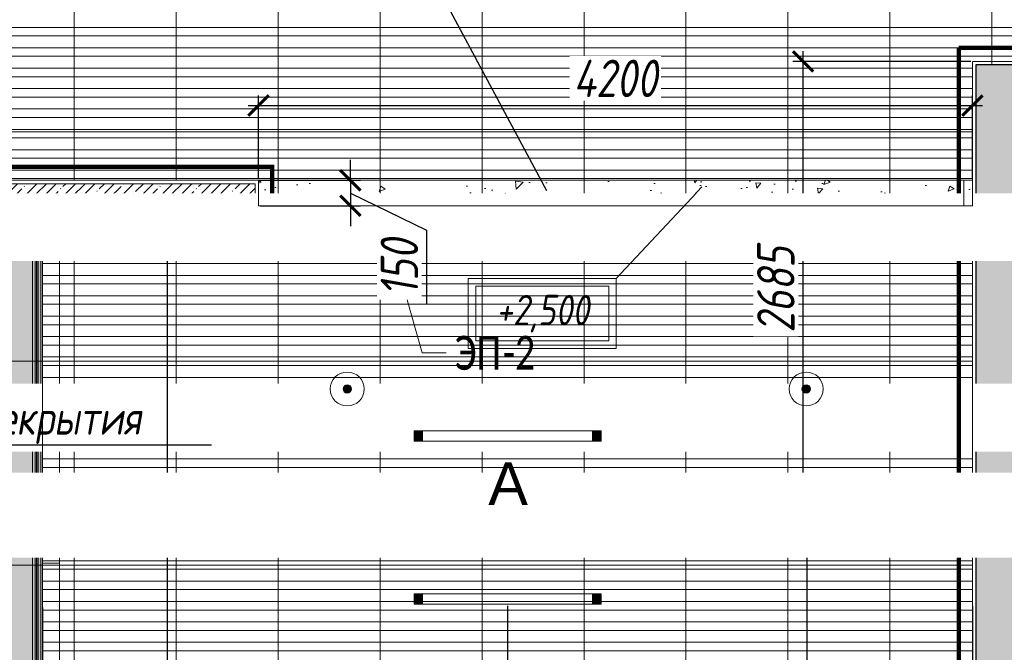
# Model space of a CAD drawing. Header units: millimetres. Extents: x -26897837 to 7466349, y -86687 to 22351.
# Tile 40 of 256: x 38903 to 44696, y -33288 to -29564. Entities that reach past the tile are written whole.
import ezdxf
from ezdxf import colors
from ezdxf.entities.mleader import LeaderData, LeaderLine
from ezdxf.math import Vec2, Vec3

# ---------------------------------------------------------------- set-up
doc = ezdxf.new("R2010")
doc.units = ezdxf.units.MM
for name, pattern in [('( Hidden )', [0.375, 0.25, -0.125]), ('-D1-03х01', [4, 3, -1]), ('DASHDOT', [25.4, 12.7, -6.35, 0, -6.35])]:
    doc.linetypes.add(name, pattern=pattern)
doc.layers.get('Defpoints').update_dxf_attribs({"color": 31})
for name, color, linetype, lineweight in [('_0', 7, 'Continuous', 13), ('A-200-M_WALL', 7, 'Continuous', 5), ('A-200-M_WALL_PAT', 7, 'Continuous', 5), ('A-214-M_CURT_WALL', 7, 'Continuous', 5), ('A-215-M_CURT_PANEL', 7, 'Continuous', 5), ('dim_light', 12, 'Continuous', 9), ('dim_pot', 183, 'Continuous', 9), ('pot', 183, 'Continuous', 15), ('pot sh', 183, 'Continuous', 15), ('Балясины', 7, 'Continuous', 5), ('Марки дверей', 7, 'Continuous', 9), ('Ограждение', 7, 'Continuous', 5), ('Поручни', 7, 'Continuous', 5), ('Сводный план', 7, 'Continuous', 0)]:
    doc.layers.add(name, color=color, linetype=linetype, lineweight=lineweight)
for name, color, linetype, lineweight, true_color in [('dim_razv', 7, 'DASHDOT', 9, 0x285228), ('light_pot', 7, 'Continuous', 15, 0x333300), ('pol', 7, 'Continuous', 15, 0x55666d)]:
    doc.layers.add(name, color=color, linetype=linetype, lineweight=lineweight, true_color=true_color)
doc.styles.add('Calibri Light_1', font='Calibri light.ttf', dxfattribs={"width": 0.75, "height": 200})
doc.styles.add('fl_iso paper', font='isocpeur.ttf', dxfattribs={"width": 0.8, "oblique": 10})
doc.styles.add('In tre', font='isocpeur.ttf', dxfattribs={"width": 0.8, "oblique": 10})
doc.styles.get("Standard").update_dxf_attribs({"font": 'arial.ttf'})
doc.dimstyles.new('In tre 1_75', dxfattribs={"dimtxt": 220, "dimasz": 120, "dimexe": 60, "dimexo": 10, "dimgap": 50, "dimtad": 1, "dimdec": 0, "dimrnd": 5, "dimzin": 0, "dimdsep": 46, "dimtxsty": 'fl_iso paper', "dimblk": 'ARCHTICK', "dimcen": 0, "dimdle": 60, "dimadec": 0, "dimazin": 0, "dimtfac": 1, "dimtdec": 0, "dimtofl": 0, "dimtmove": 1, "dimatfit": 1, "dimfxl": 1, "dimtfill": 1, "dimtolj": 1, "dimtzin": 0, "dimarcsym": 1})
pattern_1 = [(45, (36177.975, -48979.44), (-57.02463, 57.02463), []), (45, (36235, -48979.44), (-57.02463, 57.02463), [100.806, -20.161, 3.353, -16.808])]

# ---------------------------------------------------------------- blocks, each defined once
blk = doc.blocks.new('_ArchTick')
at = {"color": 0, "linetype": 'ByBlock', "lineweight": 9, "const_width": 0.15}
blk.add_lwpolyline([(-0.5, -0.5), (0.5, 0.5)], dxfattribs=at)
blk = doc.blocks.new('*D313')
at = {"layer": 'Defpoints', "color": 0, "linetype": 'ByBlock', "transparency": 16777216}
for p in [(39038, -30849.4), (39038, -36559.4), (39769.9, -36559.4)]:
    blk.add_point(p, dxfattribs=at)
at = {"layer": 'dim_pot', "color": 0, "linetype": 'ByBlock', "lineweight": -2, "transparency": 16777216}
for p, q in [((39769.9, -30789.4), (39769.9, -36619.4)), ((39048, -30849.4), (39829.9, -30849.4)), ((39048, -36559.4), (39829.9, -36559.4))]:
    blk.add_line(p, q, dxfattribs=at)
at = {"layer": 'dim_pot', "color": 0, "linetype": 'ByBlock', "lineweight": -2, "transparency": 16777216, "xscale": 120, "yscale": 120, "zscale": 120}
for p, rotation in [((39769.9, -30849.4), 90), ((39769.9, -36559.4), 270)]:
    blk.add_blockref('_ArchTick', p, dxfattribs=dict(at, rotation=rotation))
at = {"layer": 'dim_pot', "color": 0, "linetype": 'ByBlock', "transparency": 16777216, "insert": (39609.9, -33704.4), "char_height": 220, "attachment_point": 5, "rotation": 90, "style": 'fl_iso paper', "bg_fill": 3, "box_fill_scale": 1.1, "bg_fill_color": 256, "bg_fill_true_color": 13158600, "bg_fill_transparency": 0}
blk.add_mtext('\\A1;5710', dxfattribs=at)
blk = doc.blocks.new('*U319')
at = {"layer": 'light_pot', "linetype": 'ByBlock', "lineweight": 0}
h = blk.add_hatch(color=252, dxfattribs=at)
h.dxf.hatch_style = 1
h.paths.add_polyline_path([(-500, 30), (-550, 30), (-550, -30), (-500, -30)])
h = blk.add_hatch(color=252, dxfattribs=at)
h.dxf.hatch_style = 1
h.paths.add_polyline_path([(500, 30), (550, 30), (550, -30), (500, -30)])
for points in [[(-500, 30), (-550, 30), (-550, -30), (-500, -30)], [(500, -30), (-500, -30), (-500, 30), (500, 30)], [(500, 30), (550, 30), (550, -30), (500, -30)]]:
    blk.add_lwpolyline(points, close=True, dxfattribs=at)
blk = doc.blocks.new('*D370')
at = {"layer": 'Defpoints', "color": 0, "transparency": 16777216}
for p in [(41773, -33004.6), (44508, -33004.6), (44508, -33694.3)]:
    blk.add_point(p, dxfattribs=at)
at = {"layer": 'dim_light', "color": 0, "lineweight": -2, "transparency": 16777216}
for p, q in [((41773, -33014.6), (41773, -33754.3)), ((44508, -33014.6), (44508, -33754.3)), ((41713, -33694.3), (44568, -33694.3))]:
    blk.add_line(p, q, dxfattribs=at)
at = {"layer": 'dim_light', "color": 0, "lineweight": -2, "transparency": 16777216, "xscale": 120, "yscale": 120, "zscale": 120, "rotation": 180}
blk.add_blockref('_ArchTick', (41773, -33694.3), dxfattribs=at)
at = {"layer": 'dim_light', "color": 0, "lineweight": -2, "transparency": 16777216, "xscale": 120, "yscale": 120, "zscale": 120}
blk.add_blockref('_ArchTick', (44508, -33694.3), dxfattribs=at)
at = {"layer": 'dim_light', "color": 0, "transparency": 16777216, "insert": (43140.5, -33534.3), "char_height": 220, "attachment_point": 5, "style": 'fl_iso paper', "bg_fill": 3, "box_fill_scale": 1.1, "bg_fill_color": 256, "bg_fill_true_color": 13158600, "bg_fill_transparency": 0}
blk.add_mtext('\\A1;2735', dxfattribs=at)
blk = doc.blocks.new('*D371')
at = {"layer": 'Defpoints', "color": 0, "transparency": 16777216}
for p in [(39038, -33014.6), (41773, -33004.6), (39038, -33694.3)]:
    blk.add_point(p, dxfattribs=at)
at = {"layer": 'dim_light', "color": 0, "lineweight": -2, "transparency": 16777216}
for p, q in [((41773, -33014.6), (41773, -33754.3)), ((39038, -33024.6), (39038, -33754.3)), ((41833, -33694.3), (38978, -33694.3))]:
    blk.add_line(p, q, dxfattribs=at)
at = {"layer": 'dim_light', "color": 0, "lineweight": -2, "transparency": 16777216, "xscale": 120, "yscale": 120, "zscale": 120, "rotation": 180}
blk.add_blockref('_ArchTick', (39038, -33694.3), dxfattribs=at)
at = {"layer": 'dim_light', "color": 0, "lineweight": -2, "transparency": 16777216, "xscale": 120, "yscale": 120, "zscale": 120}
blk.add_blockref('_ArchTick', (41773, -33694.3), dxfattribs=at)
at = {"layer": 'dim_light', "color": 0, "transparency": 16777216, "insert": (40405.5, -33534.3), "char_height": 220, "attachment_point": 5, "style": 'fl_iso paper', "bg_fill": 3, "box_fill_scale": 1.1, "bg_fill_color": 256, "bg_fill_true_color": 13158600, "bg_fill_transparency": 0}
blk.add_mtext('\\A1;2735', dxfattribs=at)
blk = doc.blocks.new('*D373')
at = {"layer": 'Defpoints', "color": 0, "transparency": 16777216}
for p in [(42323, -32494.6), (43536.7, -32494.6), (42323, -36514.6)]:
    blk.add_point(p, dxfattribs=at)
at = {"layer": 'dim_light', "color": 0, "lineweight": -2, "transparency": 16777216}
for p, q in [((43536.7, -36574.6), (43536.7, -32434.6)), ((42333, -32494.6), (43596.7, -32494.6)), ((42333, -36514.6), (43596.7, -36514.6))]:
    blk.add_line(p, q, dxfattribs=at)
at = {"layer": 'dim_light', "color": 0, "lineweight": -2, "transparency": 16777216, "xscale": 120, "yscale": 120, "zscale": 120}
for p, rotation in [((43536.7, -32494.6), 90), ((43536.7, -36514.6), 270)]:
    blk.add_blockref('_ArchTick', p, dxfattribs=dict(at, rotation=rotation))
at = {"layer": 'dim_light', "color": 0, "transparency": 16777216, "insert": (43376.7, -34504.6), "char_height": 220, "attachment_point": 5, "rotation": 90, "style": 'fl_iso paper', "bg_fill": 3, "box_fill_scale": 1.1, "bg_fill_color": 256, "bg_fill_true_color": 13158600, "bg_fill_transparency": 0}
blk.add_mtext('\\A1;4020', dxfattribs=at)
blk = doc.blocks.new('*D374')
at = {"layer": 'Defpoints', "color": 0, "transparency": 16777216}
for p in [(43511.7, -29809.4), (44508, -29809.4), (42323, -32494.6)]:
    blk.add_point(p, dxfattribs=at)
at = {"layer": 'dim_light', "color": 0, "lineweight": -2, "transparency": 16777216}
for p, q in [((43511.7, -32554.6), (43511.7, -29749.4)), ((44498, -29809.4), (43451.7, -29809.4)), ((42333, -32494.6), (43571.7, -32494.6))]:
    blk.add_line(p, q, dxfattribs=at)
at = {"layer": 'dim_light', "color": 0, "lineweight": -2, "transparency": 16777216, "xscale": 120, "yscale": 120, "zscale": 120}
for p, rotation in [((43511.7, -29809.4), 90), ((43511.7, -32494.6), 270)]:
    blk.add_blockref('_ArchTick', p, dxfattribs=dict(at, rotation=rotation))
at = {"layer": 'dim_light', "color": 0, "transparency": 16777216, "insert": (43351.7, -31152), "char_height": 220, "attachment_point": 5, "rotation": 90, "style": 'fl_iso paper', "bg_fill": 3, "box_fill_scale": 1.1, "bg_fill_color": 256, "bg_fill_true_color": 13158600, "bg_fill_transparency": 0}
blk.add_mtext('\\A1;2685', dxfattribs=at)
blk = doc.blocks.new('*D488')
at = {"layer": 'Defpoints', "color": 0, "linetype": 'ByBlock', "transparency": 16777216}
for p in [(44508, -30069.4), (40308, -30509.4), (44508, -30509.4)]:
    blk.add_point(p, dxfattribs=at)
at = {"layer": 'dim_pot', "color": 0, "linetype": 'ByBlock', "lineweight": -2, "transparency": 16777216}
for p, q in [((40308, -30499.4), (40308, -30009.4)), ((44508, -30499.4), (44508, -30009.4)), ((40248, -30069.4), (44568, -30069.4))]:
    blk.add_line(p, q, dxfattribs=at)
at = {"layer": 'dim_pot', "color": 0, "linetype": 'ByBlock', "lineweight": -2, "transparency": 16777216, "xscale": 120, "yscale": 120, "zscale": 120, "rotation": 180}
blk.add_blockref('_ArchTick', (40308, -30069.4), dxfattribs=at)
at = {"layer": 'dim_pot', "color": 0, "linetype": 'ByBlock', "lineweight": -2, "transparency": 16777216, "xscale": 120, "yscale": 120, "zscale": 120}
blk.add_blockref('_ArchTick', (44508, -30069.4), dxfattribs=at)
at = {"layer": 'dim_pot', "color": 0, "linetype": 'ByBlock', "transparency": 16777216, "insert": (42408, -29909.4), "char_height": 220, "attachment_point": 5, "style": 'fl_iso paper', "bg_fill": 3, "box_fill_scale": 1.1, "bg_fill_color": 256, "bg_fill_true_color": 13158600, "bg_fill_transparency": 0}
blk.add_mtext('\\A1;4200', dxfattribs=at)
blk = doc.blocks.new('*D489')
at = {"layer": 'Defpoints', "color": 0, "linetype": 'ByBlock', "transparency": 16777216}
for p in [(40308, -30509.4), (40308, -30659.4), (40848.3, -30659.4)]:
    blk.add_point(p, dxfattribs=at)
at = {"layer": 'dim_pot', "color": 0, "linetype": 'ByBlock', "lineweight": -2, "transparency": 16777216}
for p, q in [((40848.3, -30509.4), (40848.3, -30389.4)), ((40318, -30509.4), (40908.3, -30509.4)), ((40848.3, -30509.4), (40848.3, -30659.4)), ((40848.3, -30584.4), (41296.7, -30803.2)), ((40318, -30659.4), (40908.3, -30659.4)), ((40848.3, -30659.4), (40848.3, -30779.4)), ((41296.7, -30803.2), (41296.7, -31241.2))]:
    blk.add_line(p, q, dxfattribs=at)
at = {"layer": 'dim_pot', "color": 0, "linetype": 'ByBlock', "lineweight": -2, "transparency": 16777216, "xscale": 120, "yscale": 120, "zscale": 120}
for p, rotation in [((40848.3, -30509.4), 270), ((40848.3, -30659.4), 90)]:
    blk.add_blockref('_ArchTick', p, dxfattribs=dict(at, rotation=rotation))
at = {"layer": 'dim_pot', "color": 0, "linetype": 'ByBlock', "transparency": 16777216, "insert": (41136.7, -31022.2), "char_height": 220, "attachment_point": 5, "rotation": 90, "style": 'fl_iso paper', "bg_fill": 3, "box_fill_scale": 1.1, "bg_fill_color": 256, "bg_fill_true_color": 13158600, "bg_fill_transparency": 0}
blk.add_mtext('\\A1;150', dxfattribs=at)
blk = doc.blocks.new('Ограждение - Ограждение-8463328-50_AS_Plan_13')
at = {"layer": 'Ограждение', "true_color": 0xeff9fa}
for points in [[(2824.5, 12400), (2824.5, 18150), (2816.5, 18150), (2816.5, 12400)], [(2833.5, 12400), (2833.5, 18150), (2825.5, 18150), (2825.5, 12400)]]:
    blk.add_hatch(color=7, dxfattribs=at).paths.add_polyline_path(points)
at = {"layer": 'Поручни'}
for p, q in [((2824.5, 18150), (2816.5, 18150)), ((2816.5, 18150), (2816.5, 12400)), ((2824.5, 12400), (2824.5, 18150)), ((2833.5, 18150), (2825.5, 18150)), ((2825.5, 18150), (2825.5, 12400)), ((2833.5, 12400), (2833.5, 18150)), ((2800, 18130), (2800, 12420)), ((2816, 18130), (2816, 12420)), ((2834, 18130), (2834, 12420)), ((2850, 12420), (2850, 18130))]:
    blk.add_line(p, q, dxfattribs=at)
blk = doc.blocks.new('System Panel - A_PAN_ПП шторы-8610049-50_AS_Plan_13')
at = {"layer": 'A-215-M_CURT_PANEL'}
for p, q in [((941.7, 100), (-941.7, 100)), ((-941.7, 100), (-941.7, 0)), ((941.7, 0), (941.7, 100)), ((-941.7, 0), (941.7, 0))]:
    blk.add_line(p, q, dxfattribs=at)
blk = doc.blocks.new('Rectangular Mullion - R_0_100Lx50W_-50-8472844-50_AS_Plan_13')
at = {"layer": 'A-214-M_CURT_WALL', "lineweight": 9}
for p, q in [((0, 0), (-50, 0)), ((-50, 0), (-50, -100)), ((0, -100), (0, 0)), ((-50, -100), (0, -100))]:
    blk.add_line(p, q, dxfattribs=at)
blk = doc.blocks.new('_DOT')
at = {"color": 0, "linetype": 'ByBlock'}
blk.add_line((-0.5, 0), (-1, 0), dxfattribs=at)
at = {"color": 0, "linetype": 'ByBlock', "const_width": 0.5}
blk.add_lwpolyline([(-0.25, 0, 1), (0.25, 0, 1)], format="xyb", close=True, dxfattribs=at)

msp = doc.modelspace()

# ---------------------------------------------------------------- hatches: boundary and pattern name
at = {"layer": '_0', "transparency": 33554534}
h = msp.add_hatch(color=252, dxfattribs=at)
h.dxf.hatch_style = 1
h.paths.add_polyline_path([(17837.9, -49734.4), (25204.6, -19284.4), (73878, -19284.4), (73878, -49734.4)])
h.paths.add_polyline_path([(28728, -40979.4), (28728, -37429.4), (30528, -37429.4), (30528, -30029.4), (28477.6, -30029.4), (28478, -28029.4), (29978, -28029.4), (29978, -27479.4), (32178, -27479.4), (32178, -28029.4), (44478, -28029.4), (44478, -27979.4), (45303, -27979.4), (45303, -27379.4), (47528, -27379.4), (47528, -27979.4), (53578, -27979.4), (53578, -27379.4), (55478, -27379.4), (55478, -27979.4), (64478, -27979.4), (64478, -26229.4), (67788, -26229.4), (67788, -28219.4), (66578, -28219.4), (66578, -30029.4), (62978, -30029.4), (62078, -30029.4), (58628, -30029.4), (58628, -38979.4), (61728, -38979.4), (62978, -38979.4), (66878, -38979.4), (66878, -41429.4), (64488, -41429.4), (64488, -41029.4), (59923, -41029.4), (59923, -41629.4), (57898, -41629.4), (57898, -41029.4), (47038, -41029.4), (47038, -41629.4), (44138, -41629.4), (44138, -40979.4)], flags=16)
at = {"layer": 'A-200-M_WALL_PAT'}
h = msp.add_hatch(dxfattribs=at)
h.set_pattern_fill('FP_1', color=256, style=0, pattern_type=2)
h.set_pattern_definition(pattern_1)
h.paths.add_polyline_path([(44778, -39179.4), (44778, -29829.4), (44528, -29829.4), (44528, -39179.4)])
h = msp.add_hatch(dxfattribs=at)
h.set_pattern_fill('FP_1', color=256, style=0, pattern_type=2)
h.set_pattern_definition(pattern_1)
h.paths.add_polyline_path([(40288, -30829.4), (40288, -30529.4), (38788, -30529.4), (38788, -30829.4), (39287.3, -30829.4)])
at = {"layer": 'pot sh', "linetype": 'ByBlock', "lineweight": 0, "true_color": 0x878581}
h = msp.add_hatch(dxfattribs=at)
h.set_pattern_fill('AR-CONC', color=252, scale=2, angle=180)
h.paths.add_polyline_path([(32458, -30559.4), (30748, -30559.4), (30748, -30849.4), (32458, -30849.4)])
h.paths.add_polyline_path([(35658, -30849.4), (33598, -30849.4), (33598, -30559.4), (35658, -30559.4)])
h.paths.add_polyline_path([(36698, -30849.4), (38768, -30849.4), (38768, -30509.4), (36698, -30509.4)])
h.paths.add_polyline_path([(38768, -30849.4), (39038, -30849.4), (39038, -36559.4), (38768, -36559.4)])
h.paths.add_polyline_path([(36698, -38299.4), (36698, -38009.4), (38768, -38009.4), (38768, -36949.4), (39038, -36949.4), (39038, -38299.4)])
h.paths.add_polyline_path([(32898, -38009.4), (35658, -38009.4), (35658, -38299.4), (32898, -38299.4)])
h.paths.add_polyline_path([(30748, -38299.4), (31758, -38299.4), (31758, -38009.4), (30748, -38009.4)])
h = msp.add_hatch(dxfattribs=at)
h.set_pattern_fill('AR-CONC', color=252, scale=2, angle=180)
h.set_pattern_definition([(230, (0, -50), (-364.3693, 31.8782), [38.1, -419.1]), (175, (0, -50), (70.4868, -382.1137), [30.48, -335.2812]), (280.45144, (-30.36, -47.34), (-293.8825, -350.2355), [32.38, -356.1805]), (226.1842, (-1e-14, -151.6), (-542.158, 84.0847), [57.15, -628.65]), (276.6356, (-45.2, -144.6), (-474.8083, -494.852), [48.57, -534.271]), (171.1842, (-1e-14, -151.6), (-474.808, -494.852), [45.72, -502.9195]), (201, (-50.8, -126.2), (-303.2288, 204.5304), [38.1, -419.1]), (146, (-50.8, -126.2), (-123.604, -368.376), [30.48, -335.28]), (251.45144, (-76.07, -109.16), (-426.8328, -163.8455), [32.38, -356.18]), (217.5, (0, -50), (-6.1772, -169.11008), [0, -331.216, 0, -340.36, 0, -336.55]), (187.5, (0, -50), (-133.6393, -200.36115), [0, -194.056, 0, -323.596, 0, -128.27]), (147.5, (113.28, -50), (-271.1812, 11.4575), [0, -127, 0, -396.24, 0, -525.78]), (137.5, (164.08, -50), (-296.2584, -50.853), [0, -165.1, 0, -263.144, 0, -373.38])])
h.paths.add_polyline_path([(40308, -30509.4), (44508, -30509.4), (44508, -30659.4), (40308, -30659.4)])
at = {"layer": 'Марки дверей'}
h = msp.add_hatch(color=256, dxfattribs=at)
edge = h.paths.add_edge_path()
edge.add_arc((41038.7, -30706.1), 25, 0, 360)

# ---------------------------------------------------------------- linework, layer by layer
at = {"layer": 'A-200-M_WALL'}
for p, q in [((44508, -29809.4), (44508, -35509.4)), ((45448, -29809.4), (44508, -29809.4)), ((40308, -30509.4), (38768, -30509.4)), ((40308, -30849.4), (40308, -30509.4)), ((40288, -30529.4), (38788, -30529.4)), ((40288, -30529.4), (40288, -30829.4)), ((38768, -30849.4), (40308, -30849.4)), ((40288, -30829.4), (38788, -30829.4))]:
    msp.add_line(p, q, dxfattribs=at)
at = {"layer": 'A-200-M_WALL', "lineweight": 25}
for p, q in [((44778, -29829.4), (44528, -29829.4)), ((44528, -29829.4), (44528, -35529.4))]:
    msp.add_line(p, q, dxfattribs=at)
at = {"layer": 'dim_razv', "color": 1, "linetype": '( Hidden )', "ltscale": 10, "true_color": 0xff0a0a, "const_width": 25}
msp.add_lwpolyline([(49678, -29729.4), (44428, -29729.4)], dxfattribs=at)
at = {"layer": 'pol'}
for points in [[(38623, -30224.4), (38623, -29024.4), (39223, -29024.4), (39223, -30224.4)], [(39223, -30224.4), (39223, -29024.4), (39823, -29024.4), (39823, -30224.4)], [(39823, -30224.4), (39823, -29024.4), (40423, -29024.4), (40423, -30224.4)], [(40423, -30224.4), (40423, -29024.4), (41023, -29024.4), (41023, -30224.4)], [(41023, -30224.4), (41023, -29024.4), (41623, -29024.4), (41623, -30224.4)], [(41623, -30224.4), (41623, -29024.4), (42223, -29024.4), (42223, -30224.4)], [(42223, -30224.4), (42223, -29024.4), (42823, -29024.4), (42823, -30224.4)], [(42823, -30224.4), (42823, -29024.4), (43423, -29024.4), (43423, -30224.4)], [(43423, -30224.4), (43423, -29024.4), (44023, -29024.4), (44023, -30224.4)], [(40423, -31574.4), (40423, -30224.4), (41023, -30224.4), (41023, -31574.4)], [(41023, -31574.4), (41023, -30224.4), (41623, -30224.4), (41623, -31574.4)], [(41623, -31574.4), (41623, -30224.4), (42223, -30224.4), (42223, -31574.4)], [(42223, -31574.4), (42223, -30224.4), (42823, -30224.4), (42823, -31574.4)], [(42823, -31574.4), (42823, -30224.4), (43423, -30224.4), (43423, -31574.4)], [(43423, -31574.4), (43423, -30224.4), (44023, -30224.4), (44023, -31574.4)], [(39223, -32774.4), (39223, -31574.4), (39823, -31574.4), (39823, -32774.4)], [(39823, -32774.4), (39823, -31574.4), (40423, -31574.4), (40423, -32774.4)], [(40423, -32774.4), (40423, -31574.4), (41023, -31574.4), (41023, -32774.4)], [(41023, -32774.4), (41023, -31574.4), (41623, -31574.4), (41623, -32774.4)], [(41623, -32774.4), (41623, -31574.4), (42223, -31574.4), (42223, -32774.4)], [(42223, -32774.4), (42223, -31574.4), (42823, -31574.4), (42823, -32774.4)], [(42823, -32774.4), (42823, -31574.4), (43423, -31574.4), (43423, -32774.4)], [(43423, -32774.4), (43423, -31574.4), (44023, -31574.4), (44023, -32774.4)], [(39223, -33974.4), (39223, -32774.4), (39823, -32774.4), (39823, -33974.4)], [(39823, -33974.4), (39823, -32774.4), (40423, -32774.4), (40423, -33974.4)], [(40423, -33974.4), (40423, -32774.4), (41023, -32774.4), (41023, -33974.4)], [(41023, -33974.4), (41023, -32774.4), (41623, -32774.4), (41623, -33974.4)], [(41623, -33974.4), (41623, -32774.4), (42223, -32774.4), (42223, -33974.4)], [(42223, -33974.4), (42223, -32774.4), (42823, -32774.4), (42823, -33974.4)], [(42823, -33974.4), (42823, -32774.4), (43423, -32774.4), (43423, -33974.4)], [(43423, -33974.4), (43423, -32774.4), (44023, -32774.4), (44023, -33974.4)]]:
    msp.add_lwpolyline(points, close=True, dxfattribs=at)
for points in [[(44508, -30224.4), (44023, -30224.4), (44023, -29024.4), (44623, -29024.4), (44623, -29809.4)], [(45223, -29829.4), (45223, -29034.4), (44623, -29034.4), (44623, -29829.4)], [(38623, -30849.4), (38623, -30224.4), (39223, -30224.4), (39223, -30509.4)], [(39223, -30509.4), (39223, -30224.4), (39823, -30224.4), (39823, -30509.4)], [(39823, -30509.4), (39823, -30224.4), (40423, -30224.4), (40423, -31574.4), (39823, -31574.4), (39823, -30849.4)], [(44508, -31574.4), (44023, -31574.4), (44023, -30224.4), (44508, -30224.4)], [(39223, -30849.4), (39223, -31574.4), (38768, -31574.4)], [(39823, -30849.4), (39823, -31574.4), (39223, -31574.4), (39223, -30849.4)], [(38768, -31574.4), (39223, -31574.4), (39223, -32774.4), (38768, -32774.4)], [(44508, -32774.4), (44023, -32774.4), (44023, -31574.4), (44508, -31574.4)], [(38768, -32774.4), (39223, -32774.4), (39223, -33974.4), (38768, -33974.4)], [(44508, -33974.4), (44023, -33974.4), (44023, -32774.4), (44508, -32774.4)]]:
    msp.add_lwpolyline(points, dxfattribs=at)
at = {"layer": 'pol', "color": 0}
msp.add_lwpolyline([(49578, -29809.4), (44508, -29809.4), (44508, -35509.4), (43658, -35509.4), (43658, -37849.4), (44508, -37849.4), (44508, -39199.4), (49448, -39199.4)], dxfattribs=at)
msp.add_lwpolyline([(38768, -30509.4), (40308, -30509.4), (40308, -30849.4), (38768, -30849.4)], close=True, dxfattribs=at)
at = {"layer": 'pol', "linetype": 'ByBlock'}
msp.add_lwpolyline([(44508, -30849.4), (30748, -30849.4)], dxfattribs=at)
at = {"layer": 'pot', "color": 0, "linetype": 'ByBlock'}
msp.add_lwpolyline([(66358, -29809.4), (44508, -29809.4), (44508, -35509.4), (43778, -35509.4), (43658, -35509.4), (43658, -37849.4), (44508, -37849.4), (44508, -39199.4), (49448, -39199.4), (49448, -38329.4), (51008, -38329.4), (51008, -39199.4), (66658, -39199.4)], dxfattribs=at)
for points in [[(38768, -30509.4), (40308, -30509.4), (40308, -30849.4), (38768, -30849.4)], [(38768, -30849.4), (39038, -30849.4), (39038, -36559.4), (38768, -36559.4)]]:
    msp.add_lwpolyline(points, close=True, dxfattribs=at)
at = {"layer": 'pot sh'}
for points in [[(28728, -29659.4), (66358, -29659.4), (66358, -29609.4), (28728, -29609.4)], [(28728, -29779.4), (66358, -29779.4), (66358, -29729.4), (28728, -29729.4)], [(40308, -30709.4), (44508, -30709.4), (44508, -30759.4), (40308, -30759.4)], [(40308, -30829.4), (44508, -30829.4), (44508, -30879.4), (40308, -30879.4)], [(39038, -30949.4), (44508, -30949.4), (44508, -30999.4), (39038, -30999.4)], [(39038, -31069.4), (44508, -31069.4), (44508, -31119.4), (39038, -31119.4)], [(39038, -31189.4), (44508, -31189.4), (44508, -31239.4), (39038, -31239.4)], [(39038, -31309.4), (44508, -31309.4), (44508, -31359.4), (39038, -31359.4)], [(39038, -31429.4), (44508, -31429.4), (44508, -31479.4), (39038, -31479.4)], [(39038, -31549.4), (44508, -31549.4), (44508, -31599.4), (39038, -31599.4)], [(39038, -31669.4), (44508, -31669.4), (44508, -31719.4), (39038, -31719.4)], [(39038, -31789.4), (44508, -31789.4), (44508, -31839.4), (39038, -31839.4)], [(39038, -31909.4), (44508, -31909.4), (44508, -31959.4), (39038, -31959.4)], [(39038, -32029.4), (44508, -32029.4), (44508, -32079.4), (39038, -32079.4)], [(39038, -32149.4), (44508, -32149.4), (44508, -32199.4), (39038, -32199.4)], [(39038, -32269.4), (44508, -32269.4), (44508, -32319.4), (39038, -32319.4)], [(39038, -32389.4), (44508, -32389.4), (44508, -32439.4), (39038, -32439.4)], [(39038, -32509.4), (44508, -32509.4), (44508, -32559.4), (39038, -32559.4)], [(39038, -32629.4), (44508, -32629.4), (44508, -32679.4), (39038, -32679.4)], [(39038, -32749.4), (44508, -32749.4), (44508, -32799.4), (39038, -32799.4)], [(39038, -32869.4), (44508, -32869.4), (44508, -32919.4), (39038, -32919.4)], [(39038, -32989.4), (44508, -32989.4), (44508, -33039.4), (39038, -33039.4)], [(39038, -33109.4), (44508, -33109.4), (44508, -33159.4), (39038, -33159.4)], [(39038, -33229.4), (44508, -33229.4), (44508, -33279.4), (39038, -33279.4)]]:
    msp.add_lwpolyline(points, close=True, dxfattribs=at)
for points in [[(36698, -29899.4), (44508, -29899.4), (44508, -29849.4), (36698, -29849.4)], [(36698, -30019.4), (44508, -30019.4), (44508, -29969.4), (36698, -29969.4)], [(36698, -30139.4), (44508, -30139.4), (44508, -30089.4), (36698, -30089.4)], [(36698, -30259.4), (44508, -30259.4), (44508, -30209.4), (36698, -30209.4)], [(36698, -30379.4), (44508, -30379.4), (44508, -30329.4), (36698, -30329.4)], [(36698, -30499.4), (44508, -30499.4), (44508, -30449.4), (36698, -30449.4)]]:
    msp.add_lwpolyline(points, dxfattribs=at)
at = {"layer": 'Марки дверей', "linetype": '-D1-03х01'}
for p, q in [((40308, -30509.4), (44508, -30509.4)), ((40308, -30629.4), (44508, -30629.4)), ((40308, -30729.4), (44508, -30729.4))]:
    msp.add_line(p, q, dxfattribs=at)
at = {"layer": 'Марки дверей'}
for p, q in [((41038.7, -30706.1), (41271.2, -31525.2)), ((41271.2, -31525.2), (41412.5, -31525.2))]:
    msp.add_line(p, q, dxfattribs=at)
msp.add_circle((41038.7, -30706.1), 25, dxfattribs=at)

# ---------------------------------------------------------------- block references
at = {"layer": 'Балясины'}
msp.add_blockref('Ограждение - Ограждение-8463328-50_AS_Plan_13', (36178, -48979.4), dxfattribs=at)
at = {"layer": 'Марки дверей'}
for name, p, rotation in [('Rectangular Mullion - R_0_100Lx50W_-50-8472844-50_AS_Plan_13', (39038, -30829.4), 89.99999999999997), ('System Panel - A_PAN_ПП шторы-8610049-50_AS_Plan_13', (39038, -31821.1), 269.9999999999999), ('System Panel - A_PAN_ПП шторы-8610049-50_AS_Plan_13', (39038, -33704.4), 269.9999999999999)]:
    msp.add_blockref(name, p, dxfattribs=dict(at, rotation=rotation))

# ---------------------------------------------------------------- texts
at = {"layer": 'Марки дверей', "char_height": 200, "attachment_point": 1, "style": 'Calibri Light_1'}
for s, insert, width in [('ЭП', (41462.5, -31425.2), 342.721), ('-2', (41745.3, -31425.2), 234.494)]:
    msp.add_mtext(s, dxfattribs=dict(at, insert=insert, width=width))

# ---------------------------------------------------------------- next in the draw order: leaders
at = {"layer": 'dim_pot', "color": 0, "linetype": 'ByBlock'}
ml = msp.add_multileader_mtext('Standard', dxfattribs=at)
ml.set_content('ГКЛ короб по металлическому каркасу от отм. +2.500 до перекрытия', style='In tre')
ml.set_leader_properties()
ml.build(insert=Vec2(0, 0))
ml.multileader.update_dxf_attribs({"text_left_attachment_type": 6, "text_right_attachment_type": 6, "dogleg_length": 1, "arrow_head_size": 0, "scale": 50})
ctx = ml.context
ctx.base_point, ctx.scale, ctx.char_height, ctx.arrow_head_size, ctx.landing_gap_size, ctx.plane_origin = Vec3(32599.7, -32067.1), 50, 200, 0, 4.5, Vec3(40352.6, -27227.2)
ctx.left_attachment, ctx.right_attachment = 6, 6
notes = []
notes.append((ctx, [(1, (1, 1, 0), (32598.7, -32067.1), (1, 0), 1, [(0, [(37733, -30849.4), (38768, -34429.4)], 0, []), (2, [(31603, -30849.4)], 0, [])])]))
ctx.mtext.insert, ctx.mtext.width, ctx.mtext.defined_height, ctx.mtext.flow_direction = Vec3(32604.2, -31807.1), 2494.153, 696.6, 5
ctx.mtext.has_bg_fill, ctx.mtext.bg_color, ctx.mtext.bg_scale_factor, ctx.mtext.bg_transparency, ctx.mtext.use_window_bg_color = 1, -1027028792, 1.5, 0, 1
for ctx, leaders in notes:
    for number, flags, end, landing, length, lines in leaders:
        leader = LeaderData()
        leader.index, (leader.has_last_leader_line, leader.has_dogleg_vector, leader.attachment_direction) = number, flags
        leader.last_leader_point, leader.dogleg_vector, leader.dogleg_length = Vec3(end), Vec3(landing), length
        for number, points, colour, breaks in lines:
            line = LeaderLine()
            line.index, line.vertices, line.color, line.breaks = number, Vec3.list(points), colors.encode_raw_color(colour), breaks
            leader.lines.append(line)
        ctx.leaders.append(leader)

# ---------------------------------------------------------------- next in the draw order: hatches: boundary and pattern name
at = {"layer": 'Сводный план', "lineweight": 13, "true_color": 0x00c200}
h = msp.add_hatch(color=92, dxfattribs=at)
h.dxf.hatch_style = 1
edge = h.paths.add_edge_path()
edge.add_arc((40830.2, -31738), 25, 0, 360)

# ---------------------------------------------------------------- next in the draw order: linework, layer by layer
at = {"layer": 'dim_light'}
msp.add_lwpolyline([(66358, -29809.4), (44508, -29809.4), (44508, -35509.4), (43778, -35509.4), (43658, -35509.4), (43658, -37849.4), (44508, -37849.4), (44508, -39199.4), (49448, -39199.4), (49448, -38329.4), (51008, -38329.4), (51008, -39199.4), (66658, -39199.4)], dxfattribs=at)
at = {"layer": 'Сводный план', "color": 92, "lineweight": 13, "true_color": 0x00c200}
for radius in [100, 25]:
    msp.add_circle((40830.2, -31738), radius, dxfattribs=at)

# ---------------------------------------------------------------- next in the draw order: block references
at = {"layer": 'light_pot', "color": 0, "linetype": 'ByBlock', "lineweight": -2, "transparency": 16777216}
for p in [(41773, -32014.6), (41773, -32494.6), (41773, -32974.6)]:
    msp.add_blockref('*U319', p, dxfattribs=at)

# ---------------------------------------------------------------- next in the draw order: texts
at = {"layer": 'light_pot', "color": 10, "linetype": 'ByBlock', "insert": (41660, -32170.2), "char_height": 250, "attachment_point": 1}
msp.add_mtext_dynamic_manual_height_columns('А', width=72.707, gutter_width=12.5, heights=[0], dxfattribs=at)

# ---------------------------------------------------------------- next in the draw order: dimensions: what is measured, and where the dimension line sits
at = {"layer": 'dim_pot', "color": 0, "linetype": 'ByBlock'}
dim = msp.add_linear_dim(base=(39769.9, -36559.4), p1=(39038, -30849.4), p2=(39038, -36559.4), angle=90, dimstyle='In tre 1_75', dxfattribs=at)
dim.commit()
dim.dimension.update_dxf_attribs({"geometry": '*D313', "text_midpoint": (39609.9, -33704.4)})

# ---------------------------------------------------------------- next in the draw order: linework, layer by layer
at = {"layer": 'dim_light'}
msp.add_lwpolyline([(30748, -38299.4), (31758, -38299.4), (31758, -38299.4), (32898, -38299.4), (32898, -38299.4), (35658, -38299.4), (35658, -39049.4), (36698, -39049.4), (36698, -38364), (36698, -38299.4), (39038, -38299.4), (39038, -36899.4), (40308, -36899.4), (40308, -36559.4), (39038, -36559.4), (39038, -30849.4), (40308, -30849.4), (40308, -30509.4), (36698, -30509.4), (36698, -29809.4), (35658, -29809.4), (35658, -30559.4), (30748, -30559.4)], close=True, dxfattribs=at)
at = {"layer": 'dim_razv', "color": 1, "linetype": '( Hidden )', "ltscale": 10, "true_color": 0xff0a0a, "const_width": 25}
msp.add_lwpolyline([(38688, -30429.4), (40388, -30429.4), (40388, -30929.4), (38688, -30929.4)], close=True, dxfattribs=at)
at = {"layer": 'dim_razv', "color": 0, "linetype": 'ByBlock'}
msp.add_lwpolyline([(38768, -30509.4), (40308, -30509.4), (40308, -30849.4), (38768, -30849.4)], close=True, dxfattribs=at)
at = {"layer": 'pot', "color": 0, "linetype": 'ByBlock'}
msp.add_lwpolyline([(30748, -38299.4), (31758, -38299.4), (31758, -38299.4), (32898, -38299.4), (32898, -38299.4), (35658, -38299.4), (35658, -39049.4), (36698, -39049.4), (36698, -38309.4), (36698, -38299.4), (39038, -38299.4), (39038, -36899.4), (40308, -36899.4), (40308, -36559.4), (39038, -36559.4), (39038, -30849.4), (40308, -30849.4), (40308, -30509.4), (36698, -30509.4), (36698, -29809.4), (35658, -29809.4), (35658, -30559.4), (30748, -30559.4)], close=True, dxfattribs=at)

# ---------------------------------------------------------------- next in the draw order: dimensions: what is measured, and where the dimension line sits
at = {"layer": 'dim_light'}
dim = msp.add_linear_dim(base=(44508, -33694.3), p1=(41773, -33004.6), p2=(44508, -33004.6), dimstyle='In tre 1_75', dxfattribs=at)
dim.commit()
dim.dimension.update_dxf_attribs({"geometry": '*D370', "text_midpoint": (43140.5, -33534.3)})

# ---------------------------------------------------------------- next in the draw order: dimensions: what is measured, and where the dimension line sits
dim = msp.add_linear_dim(base=(43536.7, -32494.6), p1=(42323, -36514.6), p2=(42323, -32494.6), angle=90, dimstyle='In tre 1_75', dxfattribs=at)
dim.commit()
dim.dimension.update_dxf_attribs({"geometry": '*D373', "text_midpoint": (43376.7, -34504.6)})
dim = msp.add_linear_dim(base=(39038, -33694.3), p1=(41773, -33004.6), p2=(39038, -33014.6), dimstyle='In tre 1_75', dxfattribs=at)
dim.commit()
dim.dimension.update_dxf_attribs({"geometry": '*D371', "text_midpoint": (40405.5, -33534.3)})

# ---------------------------------------------------------------- next in the draw order: dimensions: what is measured, and where the dimension line sits
dim = msp.add_linear_dim(base=(43511.7, -29809.4), p1=(42323, -32494.6), p2=(44508, -29809.4), angle=90, dimstyle='In tre 1_75', dxfattribs=at)
dim.commit()
dim.dimension.update_dxf_attribs({"geometry": '*D374', "text_midpoint": (43351.7, -31152)})

# ---------------------------------------------------------------- next in the draw order: hatches: boundary and pattern name
at = {"layer": 'Сводный план', "lineweight": 13, "true_color": 0x00c200}
h = msp.add_hatch(color=92, dxfattribs=at)
h.dxf.hatch_style = 1
edge = h.paths.add_edge_path()
edge.add_arc((43530.2, -31738), 25, 0, 360)

# ---------------------------------------------------------------- next in the draw order: linework, layer by layer
at = {"layer": 'dim_pot', "color": 0}
for points in [[(42412, -31498.9), (41542.4, -31498.9), (41542.4, -31088.1), (42412, -31088.1)], [(42368.1, -31455.1), (41586.2, -31455.1), (41586.2, -31131.9), (42368.1, -31131.9)]]:
    msp.add_lwpolyline(points, close=True, dxfattribs=at)
at = {"layer": 'dim_razv', "color": 1, "linetype": '( Hidden )', "ltscale": 10, "true_color": 0xff0a0a, "const_width": 25}
msp.add_lwpolyline([(44428, -39279.4), (44428, -37929.4), (43578, -37929.4), (43578, -35429.4), (44428, -35429.4), (44428, -29729.4)], dxfattribs=at)
at = {"layer": 'Сводный план', "color": 92, "lineweight": 13, "true_color": 0x00c200}
for radius in [100, 25]:
    msp.add_circle((43530.2, -31738), radius, dxfattribs=at)

# ---------------------------------------------------------------- next in the draw order: texts
at = {"layer": 'dim_pot', "color": 0, "lineweight": 18, "insert": (41979.8, -31294.4), "char_height": 179.63, "attachment_point": 5, "style": 'fl_iso paper'}
msp.add_mtext_dynamic_manual_height_columns('+2,500', width=115.2, gutter_width=15, heights=[215.6], dxfattribs=at)

# ---------------------------------------------------------------- next in the draw order: leaders
at = {"layer": 'dim_light'}
ml = msp.add_multileader_mtext('Standard', dxfattribs=at)
ml.set_content('\\pxsm1,ql;Электровывод для люстры', color=256, style='fl_iso paper')
ml.set_leader_properties(lineweight=5)
ml.set_arrow_properties(name='DOT')
ml.build(insert=Vec2(0, 0))
ml.multileader.update_dxf_attribs({"has_dogleg": 0, "text_left_attachment_type": 6, "text_right_attachment_type": 6, "dogleg_length": 0.75, "arrow_head_size": 60, "scale": 40})
ctx = ml.context
ctx.base_point, ctx.scale, ctx.char_height, ctx.arrow_head_size, ctx.landing_gap_size, ctx.plane_origin = Vec3(31657.9, -32681.1), 40, 250, 60, 80, Vec3(33125.1, -26656.5)
ctx.left_attachment, ctx.right_attachment = 6, 6
notes = []
notes.append((ctx, [(0, (1, 1, 0), (35182, -32681.1), (-1, 0), 30, [(0, [(36178, -34429.4)], 0, [])])]))
ctx.mtext.insert, ctx.mtext.width, ctx.mtext.defined_height, ctx.mtext.line_spacing_factor, ctx.mtext.flow_direction = Vec3(31737.9, -32356.1), 4067.72, 979.1, 0.7, 5
ctx.mtext.has_bg_fill, ctx.mtext.bg_color, ctx.mtext.bg_scale_factor, ctx.mtext.bg_transparency, ctx.mtext.use_window_bg_color = 1, -1027028792, 1.5, 0, 1
at = {"layer": 'dim_razv', "color": 0, "linetype": 'ByBlock'}
ml = msp.add_multileader_mtext('Standard', dxfattribs=at)
ml.set_content('Плитка керамогранитная, настенная', style='In tre')
ml.set_leader_properties()
ml.build(insert=Vec2(0, 0))
ml.multileader.update_dxf_attribs({"text_left_attachment_type": 6, "text_right_attachment_type": 6, "dogleg_length": 1, "arrow_head_size": 0, "scale": 50})
ctx = ml.context
ctx.base_point, ctx.scale, ctx.char_height, ctx.arrow_head_size, ctx.landing_gap_size, ctx.plane_origin = Vec3(37944.7, -26485.3), 50, 200, 0, 4.5, Vec3(41760, -26656.1)
ctx.left_attachment, ctx.right_attachment = 6, 6
notes.append((ctx, [(1, (1, 1, 0), (37894.7, -26485.3), (1, 0), 50, [(0, [(36514.4, -28329.4), (36778, -29729.4)], 0, [])])]))
ctx.mtext.insert, ctx.mtext.width, ctx.mtext.defined_height, ctx.mtext.flow_direction = Vec3(37949.2, -26245.3), 3092.716, 696.6, 5
ctx.mtext.has_bg_fill, ctx.mtext.bg_color, ctx.mtext.bg_scale_factor, ctx.mtext.bg_transparency, ctx.mtext.use_window_bg_color = 1, -1027028792, 1.5, 0, 1
for ctx, leaders in notes:
    for number, flags, end, landing, length, lines in leaders:
        leader = LeaderData()
        leader.index, (leader.has_last_leader_line, leader.has_dogleg_vector, leader.attachment_direction) = number, flags
        leader.last_leader_point, leader.dogleg_vector, leader.dogleg_length = Vec3(end), Vec3(landing), length
        for number, points, colour, breaks in lines:
            line = LeaderLine()
            line.index, line.vertices, line.color, line.breaks = number, Vec3.list(points), colors.encode_raw_color(colour), breaks
            leader.lines.append(line)
        ctx.leaders.append(leader)

# ---------------------------------------------------------------- next in the draw order: leaders
ml = msp.add_multileader_mtext('Standard', dxfattribs=at)
ml.set_content('Отделка над дверным проемаом - дверным добором', style='In tre')
ml.set_leader_properties()
ml.build(insert=Vec2(0, 0))
ml.multileader.update_dxf_attribs({"text_left_attachment_type": 6, "text_right_attachment_type": 6, "dogleg_length": 1, "arrow_head_size": 0, "scale": 50})
ctx = ml.context
ctx.base_point, ctx.scale, ctx.char_height, ctx.arrow_head_size, ctx.landing_gap_size, ctx.plane_origin = Vec3(25590.9, -30945.4), 50, 200, 0, 4.5, Vec3(32402.8, -26105.5)
ctx.left_attachment, ctx.right_attachment = 6, 6
notes = []
notes.append((ctx, [(0, (1, 1, 0), (28641.4, -30945.4), (-1, 0), 50, [(1, [(29903, -29729.4)], 0, [])])]))
ctx.mtext.insert, ctx.mtext.width, ctx.mtext.defined_height, ctx.mtext.flow_direction = Vec3(25595.4, -30685.4), 3092.716, 696.6, 5
ctx.mtext.has_bg_fill, ctx.mtext.bg_color, ctx.mtext.bg_scale_factor, ctx.mtext.bg_transparency, ctx.mtext.use_window_bg_color = 1, -1027028792, 1.5, 0, 1
for ctx, leaders in notes:
    for number, flags, end, landing, length, lines in leaders:
        leader = LeaderData()
        leader.index, (leader.has_last_leader_line, leader.has_dogleg_vector, leader.attachment_direction) = number, flags
        leader.last_leader_point, leader.dogleg_vector, leader.dogleg_length = Vec3(end), Vec3(landing), length
        for number, points, colour, breaks in lines:
            line = LeaderLine()
            line.index, line.vertices, line.color, line.breaks = number, Vec3.list(points), colors.encode_raw_color(colour), breaks
            leader.lines.append(line)
        ctx.leaders.append(leader)

# ---------------------------------------------------------------- next in the draw order: linework, layer by layer
at = {"layer": 'dim_pot', "color": 0}
msp.add_lwpolyline([(42412, -31088.1), (42916.9, -30547.4)], dxfattribs=at)
at = {"layer": 'pot', "color": 0, "linetype": 'ByBlock'}
msp.add_lwpolyline([(40308, -30509.4), (44508, -30509.4), (44508, -30659.4), (40308, -30659.4)], close=True, dxfattribs=at)

# ---------------------------------------------------------------- next in the draw order: leaders
at = {"layer": 'dim_pot', "color": 0, "linetype": 'ByBlock'}
ml = msp.add_multileader_mtext('Standard', dxfattribs=at)
ml.set_content('Противодымный экран (ГКЛ короб по металлическому каркасу от отм. +2.500 до перекрытия)', style='In tre')
ml.set_leader_properties()
ml.build(insert=Vec2(0, 0))
ml.multileader.update_dxf_attribs({"text_left_attachment_type": 6, "text_right_attachment_type": 6, "dogleg_length": 1, "arrow_head_size": 0, "scale": 50})
ctx = ml.context
ctx.base_point, ctx.scale, ctx.char_height, ctx.arrow_head_size, ctx.landing_gap_size, ctx.plane_origin = Vec3(37258.3, -26326.5), 50, 200, 0, 4.5, Vec3(46817.6, -24440.2)
ctx.left_attachment, ctx.right_attachment = 6, 6
notes = []
notes.append((ctx, [(0, (1, 1, 0), (39729.2, -26326.5), (-1, 0), 50, [(0, [(42004.3, -30571.3)], 0, [])])]))
ctx.mtext.insert, ctx.mtext.width, ctx.mtext.defined_height, ctx.mtext.flow_direction = Vec3(37262.8, -26066.5), 2494.153, 696.6, 5
ctx.mtext.has_bg_fill, ctx.mtext.bg_color, ctx.mtext.bg_scale_factor, ctx.mtext.bg_transparency, ctx.mtext.use_window_bg_color = 1, -1027028792, 1.5, 0, 1
for ctx, leaders in notes:
    for number, flags, end, landing, length, lines in leaders:
        leader = LeaderData()
        leader.index, (leader.has_last_leader_line, leader.has_dogleg_vector, leader.attachment_direction) = number, flags
        leader.last_leader_point, leader.dogleg_vector, leader.dogleg_length = Vec3(end), Vec3(landing), length
        for number, points, colour, breaks in lines:
            line = LeaderLine()
            line.index, line.vertices, line.color, line.breaks = number, Vec3.list(points), colors.encode_raw_color(colour), breaks
            leader.lines.append(line)
        ctx.leaders.append(leader)

# ---------------------------------------------------------------- next in the draw order: dimensions: what is measured, and where the dimension line sits
dim = msp.add_linear_dim(base=(44508, -30069.4), p1=(40308, -30509.4), p2=(44508, -30509.4), dimstyle='In tre 1_75', dxfattribs=at)
dim.commit()
dim.dimension.update_dxf_attribs({"geometry": '*D488', "text_midpoint": (42408, -29909.4)})

# ---------------------------------------------------------------- next in the draw order: dimensions: what is measured, and where the dimension line sits
dim = msp.add_linear_dim(base=(40848.3, -30659.4), p1=(40308, -30509.4), p2=(40308, -30659.4), angle=90, dimstyle='In tre 1_75', dxfattribs=at)
dim.commit()
dim.dimension.update_dxf_attribs({"geometry": '*D489', "text_midpoint": (41296.7, -30853.2), "dimtype": 160})

# ---------------------------------------------------------------- next in the draw order: linework, layer by layer
at = {"layer": 'dim_light'}
msp.add_lwpolyline([(40308, -30509.4), (44458, -30509.4), (44458, -30659.4), (40308, -30659.4)], close=True, dxfattribs=at)

doc.saveas('drawing.dxf')
